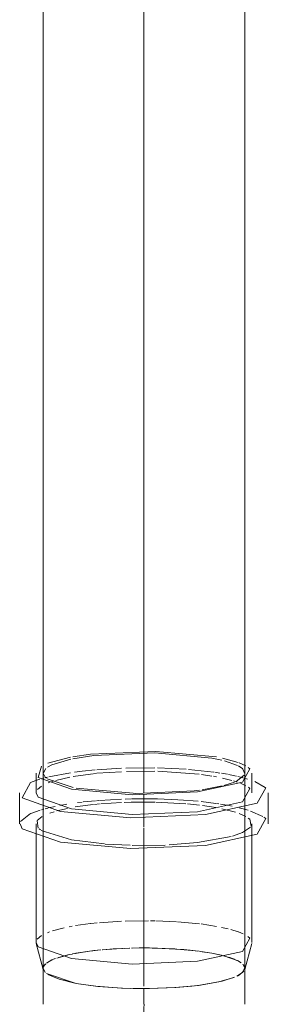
# Model space of a CAD drawing. Header units: millimetres. Extents: x -121 to 29920, y 1231 to 31888.
# Tile 67 of 106: x 13447 to 13509, y 8146 to 8389. Entities that reach past the tile are written whole.
import ezdxf

# ---------------------------------------------------------------- set-up
doc = ezdxf.new("R2010")
doc.units = ezdxf.units.MM
doc.linetypes.add('ADSK_Осевая', pattern=[700, 500, -100, 0, -100])
doc.layers.add('P-PIPE-____-CNTR', color=3, linetype='ADSK_Осевая', lineweight=20)
doc.layers.add('P-PIPE-____-OTLN', color=3, linetype='Continuous', lineweight=20)

# ---------------------------------------------------------------- blocks, each defined once
blk = doc.blocks.new('ADSK_ППР_Тройник канализационный_Составной - Тройник канализационный-581994-3D severage Left')
at = {"layer": 'P-PIPE-____-OTLN', "color": 9}
for p, q in [((-11325.25, 8206.86), (-11330.83, 8205.38)), ((-11287.73, 8206.08), (-11290.23, 8206.64)), ((-11283.68, 8205.54), (-11287.62, 8206.62)), ((-11283.84, 8204.77), (-11287.13, 8205.92)), ((-11282.58, 8203.96), (-11283.65, 8204.68)), ((-11281.82, 8204.71), (-11283.42, 8205.44)), ((-11331.34, 8204.04), (-11331.96, 8202.99)), ((-11284.24, 8200.85), (-11282.25, 8202.42)), ((-11282.11, 8202.93), (-11282.53, 8203.91)), ((-11332.87, 8201.39), (-11333.82, 8201.08)), ((-11332.41, 8199.71), (-11333.4, 8198.82)), ((-11331.06, 8201.53), (-11324.57, 8199.34)), ((-11292.61, 8198.81), (-11287.68, 8199.76)), ((-11287.28, 8199.86), (-11284.59, 8200.7)), ((-11280.85, 8199.11), (-11281.18, 8199.4)), ((-11323.85, 8199.19), (-11309.76, 8197.92)), ((-11335.12, 8192.92), (-11337.61, 8190.93)), ((-11332.8, 8193.75), (-11335.1, 8192.93)), ((-11332.29, 8192.16), (-11333.48, 8191.19)), ((-11277.6, 8192.19), (-11280.64, 8193.52)), ((-11276.88, 8191.64), (-11277.36, 8192.03)), ((-11333.53, 8191.13), (-11333.23, 8189.28)), ((-11332.99, 8189.08), (-11332.67, 8188.84)), ((-11332.49, 8188.72), (-11325.03, 8186.39)), ((-11325.03, 8186.39), (-11316.85, 8185.37)), ((-11316.66, 8185.36), (-11310.44, 8185.04)), ((-11309.95, 8185.03), (-11301.78, 8185.1)), ((-11332.41, 8162.7), (-11333.48, 8161.81)), ((-11280.85, 8162.09), (-11281.28, 8162.45)), ((-11282.56, 8155.62), (-11282.05, 8154.73)), ((-11282.07, 8154.83), (-11282.4, 8155.44)), ((-11323.85, 8150.87), (-11331.2, 8153.3)), ((-11282.3, 8153.87), (-11283.74, 8152.77)), ((-11318.99, 8150.18), (-11323.85, 8150.87)), ((-11287.64, 8151.42), (-11293.19, 8150.41)), ((-11284.61, 8152.37), (-11287.64, 8151.42)), ((-11312.6, 8149.69), (-11318.98, 8150.18)), ((-11310.38, 8149.61), (-11312.6, 8149.69)), ((-11305.7, 8149.57), (-11309.03, 8149.58)), ((-11307.04, 8145.68), (-11307.04, 8149.59)), ((-11299.16, 8149.82), (-11305.69, 8149.57)), ((-11295.15, 8150.17), (-11299.16, 8149.82)), ((-11293.19, 8150.41), (-11294.32, 8150.26))]:
    blk.add_line(p, q, dxfattribs=at)
at = {"layer": 'P-PIPE-____-OTLN', "color": 10}
for p, q in [((-11304.33, 8204.19), (-11311.56, 8204.15)), ((-11296.61, 8203.85), (-11303.68, 8204.18)), ((-11330.93, 8201.93), (-11331.6, 8201.76)), ((-11325.25, 8203.01), (-11330.59, 8202.01)), ((-11325.43, 8201.9), (-11328.91, 8201.09)), ((-11312.64, 8204.11), (-11318.75, 8203.75)), ((-11312.6, 8203.26), (-11318.7, 8202.86)), ((-11304.31, 8203.37), (-11311.36, 8203.31)), ((-11293.4, 8202.62), (-11303.64, 8203.36)), ((-11289.74, 8203.15), (-11296.05, 8203.81)), ((-11290.19, 8202.18), (-11292.83, 8202.55)), ((-11289.05, 8202), (-11289.85, 8202.13)), ((-11288.21, 8202.92), (-11289.48, 8203.11)), ((-11286.38, 8202.62), (-11287.83, 8202.86)), ((-11284.14, 8202.16), (-11286.11, 8202.56)), ((-11282.78, 8201.84), (-11283.81, 8202.09)), ((-11281.4, 8201.45), (-11282.78, 8201.84)), ((-11331.87, 8201.68), (-11332.45, 8201.52)), ((-11330.37, 8200.64), (-11330.79, 8200.49)), ((-11329.36, 8200.96), (-11329.92, 8200.79)), ((-11285.3, 8201.11), (-11287.61, 8201.69)), ((-11283.94, 8200.69), (-11284.9, 8201)), ((-11281.79, 8199.78), (-11283.1, 8200.39)), ((-11276.88, 8199.28), (-11276.99, 8199.38)), ((-11329.06, 8194.68), (-11330.76, 8194.3)), ((-11326.16, 8195.22), (-11327.87, 8194.92)), ((-11322.32, 8195.76), (-11323.53, 8195.61)), ((-11319.08, 8196.07), (-11322.08, 8195.79)), ((-11318.05, 8195.28), (-11319.26, 8195.17)), ((-11318.23, 8196.14), (-11318.84, 8196.09)), ((-11312.6, 8196.45), (-11318.04, 8196.15)), ((-11312.65, 8195.64), (-11317.73, 8195.31)), ((-11310.18, 8195.72), (-11311.93, 8195.67)), ((-11310.22, 8196.52), (-11311.67, 8196.48)), ((-11304.32, 8195.73), (-11310.16, 8195.72)), ((-11296.66, 8195.34), (-11304.12, 8195.73)), ((-11293.61, 8195.93), (-11298.48, 8196.32)), ((-11293.26, 8194.99), (-11296.28, 8195.31)), ((-11289.27, 8195.41), (-11292.86, 8195.85)), ((-11289.25, 8194.4), (-11292.56, 8194.9)), ((-11288.46, 8195.29), (-11289.1, 8195.39)), ((-11286.42, 8194.98), (-11288.11, 8195.24)), ((-11285.16, 8194.72), (-11286.33, 8194.96)), ((-11331.87, 8194.02), (-11332.46, 8193.85)), ((-11330.89, 8194.27), (-11331.53, 8194.1)), ((-11329.31, 8193.36), (-11330.34, 8193.02)), ((-11325.96, 8194.18), (-11328.63, 8193.55)), ((-11284.34, 8193.23), (-11287.77, 8194.11)), ((-11281.82, 8192.17), (-11283.48, 8192.93)), ((-11281.23, 8193.71), (-11283.42, 8194.31)), ((-11320.31, 8165.66), (-11324, 8165.15)), ((-11318.63, 8165.84), (-11320.19, 8165.68)), ((-11312.61, 8166.25), (-11318.07, 8165.89)), ((-11305.9, 8166.37), (-11311.73, 8166.29)), ((-11304.32, 8166.34), (-11305.41, 8166.36)), ((-11299, 8166.12), (-11304.12, 8166.34)), ((-11293.26, 8165.6), (-11298.72, 8166.11)), ((-11289.05, 8164.97), (-11292.87, 8165.56)), ((-11330.43, 8163.6), (-11330.94, 8163.41)), ((-11326.83, 8164.61), (-11329.7, 8163.85)), ((-11324.81, 8165.01), (-11325.54, 8164.88)), ((-11286.19, 8164.36), (-11287.81, 8164.73)), ((-11283.68, 8163.61), (-11285.49, 8164.18)), ((-11282.47, 8163.12), (-11283.62, 8163.59)), ((-11328.61, 8157.14), (-11326.01, 8157.87)), ((-11325.54, 8157.98), (-11328.22, 8157.26)), ((-11325.77, 8157.92), (-11324.79, 8158.13)), ((-11324.04, 8158.28), (-11324.72, 8158.15)), ((-11318.58, 8159.06), (-11319.74, 8158.93)), ((-11318.46, 8159.07), (-11317.75, 8159.14)), ((-11317.7, 8159.14), (-11318.45, 8159.07)), ((-11317.36, 8159.17), (-11312.6, 8159.5)), ((-11312.46, 8159.5), (-11310.71, 8159.57)), ((-11310.55, 8159.57), (-11311.92, 8159.53)), ((-11310.16, 8159.58), (-11305.89, 8159.62)), ((-11305, 8159.61), (-11305.69, 8159.62)), ((-11303.73, 8159.58), (-11305, 8159.61)), ((-11301.86, 8159.51), (-11303.73, 8159.58)), ((-11299.36, 8159.38), (-11301.73, 8159.51)), ((-11297.24, 8159.22), (-11299.23, 8159.37)), ((-11298.86, 8159.35), (-11293.34, 8158.8)), ((-11290.23, 8158.32), (-11293.23, 8158.79)), ((-11292.96, 8158.75), (-11290.23, 8158.32)), ((-11290.23, 8158.32), (-11287.83, 8157.81)), ((-11288.36, 8157.94), (-11290.23, 8158.32)), ((-11286.42, 8157.44), (-11288.03, 8157.86)), ((-11331.49, 8155.64), (-11331.99, 8154.9)), ((-11331.9, 8155.12), (-11331.39, 8155.73)), ((-11331.18, 8155.9), (-11329.83, 8156.66)), ((-11330.05, 8156.56), (-11330.86, 8156.12)), ((-11329.26, 8156.9), (-11330.05, 8156.56)), ((-11329.83, 8156.66), (-11328.95, 8157.01)), ((-11287.29, 8157.68), (-11283.92, 8156.51)), ((-11284.63, 8156.82), (-11286.01, 8157.31)), ((-11283.29, 8156.17), (-11284.37, 8156.71)), ((-11283.89, 8156.5), (-11282.96, 8155.95)), ((-11307.04, 8150.14), (-11307.04, 8154.59))]:
    blk.add_line(p, q, dxfattribs=at)
at = {"layer": 'P-PIPE-____-OTLN', "color": 22}
for p, q in [((-11333.79, 8202.92), (-11333.79, 8198.02)), ((-11280.29, 8198.02), (-11280.29, 8202.92)), ((-11276.99, 8199.38), (-11279.56, 8200.82)), ((-11337.84, 8198.02), (-11337.84, 8190.38)), ((-11309.76, 8197.92), (-11309.07, 8197.9)), ((-11276.24, 8190.38), (-11276.24, 8198.02)), ((-11333.79, 8190.38), (-11333.79, 8160.99)), ((-11280.29, 8160.99), (-11280.29, 8190.38)), ((-11333.75, 8160.7), (-11332, 8154.32)), ((-11282.08, 8154.32), (-11280.33, 8160.7)), ((-11331.51, 8153.57), (-11332.04, 8154.59)), ((-11332.04, 8154.59), (-11332.04, 8145.68)), ((-11332.04, 8154.59), (-11332.01, 8154.35)), ((-11282.04, 8154.59), (-11282.08, 8154.32)), ((-11282.04, 8145.68), (-11282.04, 8154.59)), ((-11309.03, 8149.58), (-11309.76, 8149.59))]:
    blk.add_line(p, q, dxfattribs=at)
at = {"layer": 'P-PIPE-____-OTLN', "color": 9}
for points in [[(-11289.05, 8206.9, 0), (-11304.12, 8208.27, 0), (-11320.31, 8207.59, 0), (-11324.66, 8206.97, 0)], [(-11290.23, 8206.64, 0), (-11304.31, 8207.92, 0), (-11319.44, 8207.28, 0), (-11324.63, 8206.47, 0)], [(-11325.2, 8206.35, 0), (-11329.83, 8204.98, 0), (-11330.96, 8204.35, 0)], [(-11331.96, 8202.7, 0), (-11331.51, 8201.89, 0), (-11331.22, 8201.64, 0)], [(-11309.07, 8197.9, 0), (-11294.63, 8198.55, 0), (-11293.27, 8198.72, 0)], [(-11280.47, 8189.75, 0), (-11280.85, 8191.47, 0), (-11281.21, 8191.78, 0)], [(-11300.8, 8185.15, 0), (-11293.77, 8185.71, 0), (-11285.44, 8187.2, 0)], [(-11285.12, 8187.29, 0), (-11282.65, 8188.17, 0), (-11280.64, 8189.51, 0)]]:
    blk.add_polyline3d(points, dxfattribs=at)
at = {"layer": 'P-PIPE-____-OTLN', "color": 22}
for points in [[(-11332.44, 8204.6, 0), (-11333.23, 8201.82, 0), (-11325.03, 8198.93, 0)], [(-11325.03, 8198.93, 0), (-11309.95, 8197.57, 0), (-11293.77, 8198.24, 0), (-11282.65, 8200.71, 0), (-11280.85, 8204.01, 0), (-11281.21, 8204.31, 0)], [(-11333.82, 8201.08, 0), (-11335.12, 8200.56, 0), (-11337.19, 8196.76, 0), (-11327.75, 8193.43, 0)], [(-11333.71, 8198, 0), (-11333.23, 8196.92, 0), (-11325.03, 8194.04, 0)], [(-11327.75, 8193.43, 0), (-11310.39, 8191.86, 0), (-11291.76, 8192.64, 0), (-11278.96, 8195.47, 0), (-11276.88, 8199.28, 0)], [(-11325.03, 8194.04, 0), (-11309.95, 8192.67, 0), (-11293.77, 8193.35, 0), (-11282.65, 8195.81, 0), (-11280.85, 8199.11, 0)], [(-11337.75, 8190.36, 0), (-11337.19, 8189.12, 0), (-11327.75, 8185.79, 0)], [(-11327.75, 8185.79, 0), (-11310.39, 8184.22, 0), (-11291.76, 8185, 0), (-11278.96, 8187.83, 0), (-11276.88, 8191.64, 0)], [(-11333.79, 8160.99, 0), (-11333.23, 8159.9, 0), (-11325.03, 8157.01, 0)], [(-11325.03, 8157.01, 0), (-11309.95, 8155.64, 0), (-11293.77, 8156.32, 0), (-11282.65, 8158.78, 0), (-11280.85, 8162.09, 0)], [(-11330.85, 8153.06, 0), (-11328.06, 8151.87, 0), (-11323.85, 8150.87, 0)], [(-11284.07, 8152.61, 0), (-11282.61, 8153.53, 0), (-11282.07, 8154.83, 0)], [(-11323.85, 8150.87, 0), (-11318.49, 8150.12, 0), (-11312.34, 8149.68, 0), (-11305.84, 8149.57, 0), (-11299.42, 8149.8, 0), (-11293.52, 8150.36, 0), (-11288.53, 8151.21, 0), (-11284.81, 8152.29, 0)]]:
    blk.add_polyline3d(points, dxfattribs=at)
at = {"layer": 'P-PIPE-____-OTLN', "color": 10}
for points in [[(-11318.92, 8202.84, 0), (-11320.31, 8202.69, 0), (-11324.55, 8202.07, 0)], [(-11319.1, 8203.72, 0), (-11322.32, 8203.4, 0), (-11324.28, 8203.15, 0)], [(-11319.52, 8195.14, 0), (-11320.31, 8195.05, 0), (-11324.05, 8194.53, 0)], [(-11298.68, 8196.33, 0), (-11303.68, 8196.54, 0), (-11310.08, 8196.53, 0)], [(-11324.63, 8158.17, 0), (-11319.44, 8158.96, 0), (-11318.57, 8159.06, 0)], [(-11319.74, 8158.93, 0), (-11320.56, 8158.82, 0), (-11323.89, 8158.31, 0)], [(-11312.39, 8159.51, 0), (-11314.66, 8159.38, 0), (-11317.27, 8159.18, 0)], [(-11305.83, 8159.62, 0), (-11308.23, 8159.62, 0), (-11309.97, 8159.59, 0)], [(-11305.74, 8159.62, 0), (-11304.31, 8159.59, 0), (-11299, 8159.36, 0)], [(-11293.68, 8158.84, 0), (-11295.59, 8159.06, 0), (-11297.2, 8159.22, 0)]]:
    blk.add_polyline3d(points, dxfattribs=at)
at = {"layer": 'P-PIPE-____-OTLN', "color": 9}
blk.add_ellipse((-11324.73, 8141.76), major_axis=(4.73, 25.89), ratio=0.658698, start_param=4.700086, end_param=4.983057, dxfattribs=at)

msp = doc.modelspace()

# ---------------------------------------------------------------- linework, layer by layer
at = {"layer": 'P-PIPE-____-CNTR', "color": 9}
msp.add_line((13477.85, 8197.97), (13477.85, 8594.38), dxfattribs=at)
msp.add_line((13477.85, 8197.97), (13477.85, 8594.38), dxfattribs=at)
at = {"layer": 'P-PIPE-____-CNTR', "color": 10}
for p, q in [((13477.85, 8192.79), (13477.85, 8197.69)), ((13477.85, 8192.79), (13477.85, 8197.69)), ((13477.85, 8189.53), (13477.85, 8192.66)), ((13477.85, 8189.53), (13477.85, 8192.66)), ((13477.85, 8154.59), (13477.85, 8189.25)), ((13477.85, 8185.15), (13477.85, 8189.25)), ((13477.85, 8184.36), (13477.85, 8185.15)), ((13477.85, 8154.59), (13477.85, 8184.36))]:
    msp.add_line(p, q, dxfattribs=at)
at = {"layer": 'P-PIPE-____-OTLN', "color": 22}
for p, q in [((13452.85, 8599.39), (13452.85, 8154.59)), ((13502.85, 8154.59), (13502.85, 8599.39)), ((13452.88, 8154.35), (13452.86, 8154.59)), ((13500.08, 8152.29), (13496.36, 8151.21))]:
    msp.add_line(p, q, dxfattribs=at)
at = {"layer": 'P-PIPE-____-OTLN', "color": 10}
for p, q in [((13456.66, 8157.26), (13459.35, 8157.98)), ((13460.19, 8158.15), (13460.87, 8158.28)), ((13465.16, 8158.93), (13466.32, 8159.06)), ((13466.44, 8159.07), (13467.2, 8159.14)), ((13472.97, 8159.53), (13474.34, 8159.57)), ((13479.21, 8159.62), (13479.89, 8159.61)), ((13479.89, 8159.61), (13481.16, 8159.58)), ((13481.16, 8159.58), (13483.04, 8159.51)), ((13483.16, 8159.51), (13485.53, 8159.38)), ((13485.66, 8159.37), (13487.66, 8159.22)), ((13491.66, 8158.79), (13494.67, 8158.32)), ((13494.67, 8158.32), (13496.53, 8157.94)), ((13496.86, 8157.86), (13498.47, 8157.44)), ((13452.9, 8154.9), (13453.4, 8155.64)), ((13454.03, 8156.12), (13454.84, 8156.56)), ((13454.84, 8156.56), (13455.63, 8156.9)), ((13498.88, 8157.31), (13500.26, 8156.82)), ((13500.52, 8156.71), (13501.6, 8156.17))]:
    msp.add_line(p, q, dxfattribs=at)
at = {"layer": 'P-PIPE-____-OTLN', "color": 9}
msp.add_line((13502.49, 8155.44), (13502.83, 8154.83), dxfattribs=at)
at = {"layer": 'P-PIPE-____-OTLN', "color": 10}
for points in [[(13461.03, 8158.31, 0), (13464.33, 8158.82, 0), (13465.16, 8158.93, 0)], [(13467.62, 8159.18, 0), (13470.24, 8159.38, 0), (13472.51, 8159.51, 0)], [(13474.92, 8159.59, 0), (13476.66, 8159.62, 0), (13479.06, 8159.62, 0)], [(13487.69, 8159.22, 0), (13489.3, 8159.06, 0), (13491.21, 8158.84, 0)]]:
    msp.add_polyline3d(points, dxfattribs=at)
at = {"layer": 'P-PIPE-____-OTLN', "color": 22}
for points in [[(13461.04, 8150.87, 0), (13456.83, 8151.87, 0), (13454.04, 8153.06, 0)], [(13502.83, 8154.83, 0), (13502.29, 8153.53, 0), (13500.82, 8152.61, 0)], [(13496.36, 8151.21, 0), (13491.38, 8150.36, 0), (13485.47, 8149.8, 0), (13479.05, 8149.57, 0), (13472.55, 8149.68, 0), (13466.41, 8150.12, 0), (13461.04, 8150.87, 0)]]:
    msp.add_polyline3d(points, dxfattribs=at)

# ---------------------------------------------------------------- block references
at = {"layer": 'P-PIPE-____-OTLN', "color": 9}
msp.add_blockref('ADSK_ППР_Тройник канализационный_Составной - Тройник канализационный-581994-3D severage Left', (24784.89, 0), dxfattribs=at)

doc.saveas('drawing.dxf')
